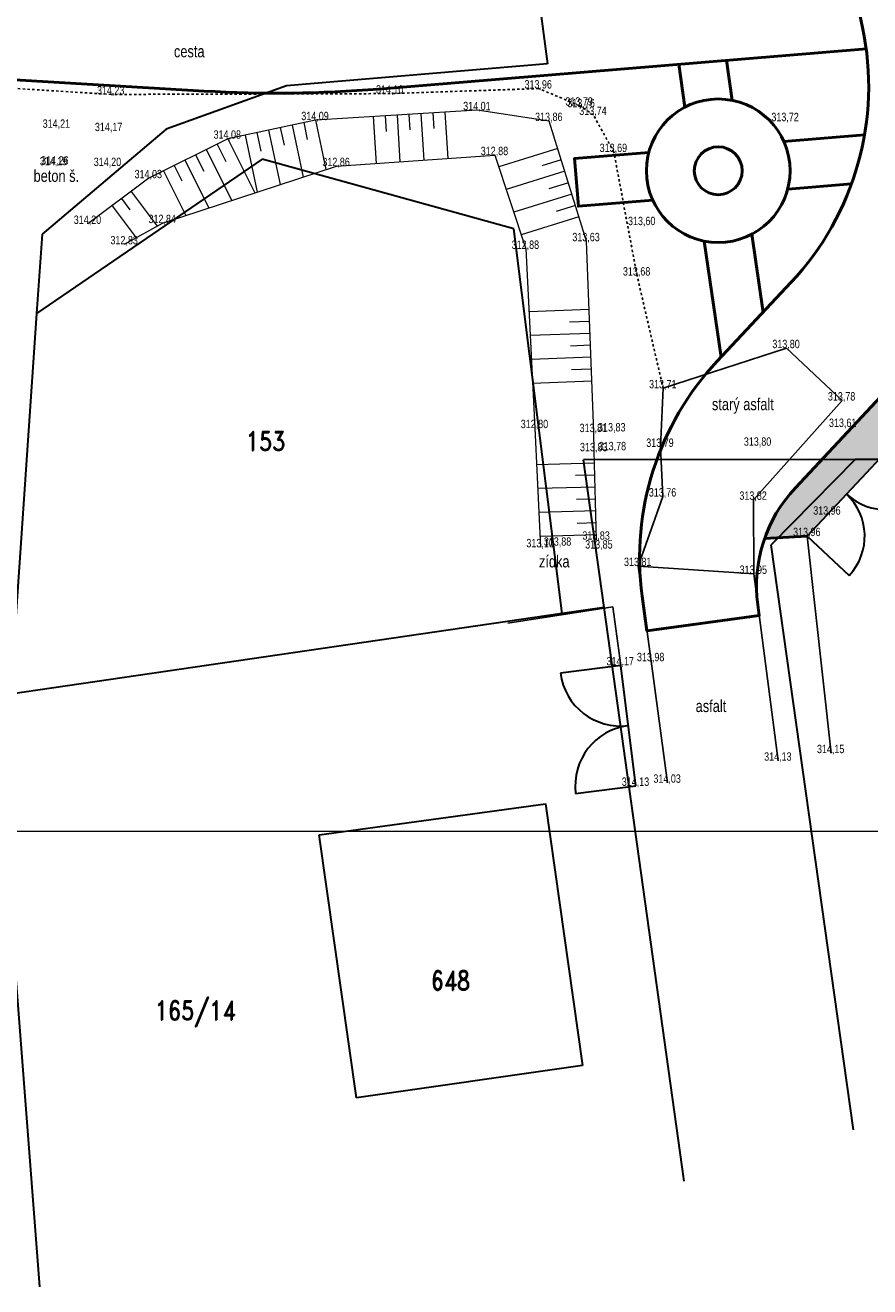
# Model space of a CAD drawing. Extents: x -783215 to -782699, y -1044860 to -1044498.
# Tile 53 of 60: x -782817 to -782782, y -1044833 to -1044780. Entities that reach past the tile are written whole.
import ezdxf
from ezdxf.enums import TextEntityAlignment as Align

# ---------------------------------------------------------------- set-up
doc = ezdxf.new("R2010")
doc.units = 0
doc.header["$MEASUREMENT"] = 0
doc.linetypes.add('HIDDEN', pattern=[0.375, 0.25, -0.125])
for name, color, linetype, lineweight in [('K_VOZOVKA', 242, 'CONTINUOUS', 50), ('KN_hranice pozemků', 140, 'CONTINUOUS', 30), ('Z_vjezd', 30, 'CONTINUOUS', 30), ('Z_VÝŠKY', 7, 'CONTINUOUS', 9), ('šrafy-chodník pojízdný', 21, 'CONTINUOUS', 13)]:
    doc.layers.add(name, color=color, linetype=linetype, lineweight=lineweight)
for name, color, linetype in [('KN_čísla parcel', 140, 'CONTINUOUS'), ('Z_hrany ploch', 7, 'CONTINUOUS'), ('Z_oploceni', 64, 'PLOTDRTL'), ('Z_Popisy', 7, 'CONTINUOUS')]:
    doc.layers.add(name, color=color, linetype=linetype)
doc.layers.add('Z_svahování', color=7, linetype='CONTINUOUS', lineweight=9, true_color=0x703800)
doc.styles.add('ROMAND', font='romand', dxfattribs={"height": 0.2})
doc.styles.add('Style-cs_Working', font='cs_Working.shx')
doc.linetypes.add('PLOTDRTL', pattern='A,5,[95,civil.shx,S=1,R=0,X=0,Y=0],5', length=10)

msp = doc.modelspace()

# ---------------------------------------------------------------- hatches: boundary and pattern name
at = {"layer": 'šrafy-chodník pojízdný', "transparency": 33554687}
h = msp.add_hatch(color=256, dxfattribs=at)
h.dxf.hatch_style = 1
h.paths.add_polyline_path([(-782781.442, -1044797.973), (-782781.521, -1044795.511), (-782785.222, -1044799.458, 0.104508), (-782786.508, -1044801.58), (-782784.728, -1044801.478)])

# ---------------------------------------------------------------- linework, layer by layer
at = {"layer": 'K_VOZOVKA', "linetype": 'ByBlock', "ltscale": 2500}
msp.add_line((-782784.728, -1044801.478), (-782786.508, -1044801.58), dxfattribs=at)
at = {"layer": 'K_VOZOVKA', "color": 3, "linetype": 'ByBlock', "ltscale": 2500}
msp.add_lwpolyline([(-782788.484, -1044794.165), (-782785.407, -1044790.883, 0.244443), (-782782.415, -1044780.223), (-782786.699, -1044759.701, 0.115963), (-782793.087, -1044746.015), (-782799.923, -1044737.343)], format="xyb", dxfattribs=at)
at = {"layer": 'K_VOZOVKA', "linetype": 'ByBlock', "ltscale": 2500}
for points in [[(-782782.25, -1044781.113), (-782802.632, -1044782.796, -0.035396), (-782809.914, -1044782.88), (-782826.465, -1044781.9)], [(-782776.124, -1044793.38, 0.240449), (-782781.257, -1044795.228), (-782785.222, -1044799.458, 0.224626), (-782786.794, -1044804.344), (-782786.735, -1044804.792), (-782791.424, -1044805.431), (-782791.62, -1044803.993, -0.225881), (-782788.484, -1044794.165)]]:
    msp.add_lwpolyline(points, format="xyb", dxfattribs=at)
at = {"layer": 'K_VOZOVKA', "color": 3, "linetype": 'ByBlock', "ltscale": 2500}
for points in [[(-782789.838, -1044783.554), (-782790.098, -1044781.761)], [(-782787.859, -1044783.269), (-782788.101, -1044781.596)], [(-782785.708, -1044784.982), (-782782.334, -1044784.703)], [(-782791.181, -1044787.44), (-782794.288, -1044787.697), (-782794.453, -1044785.704), (-782791.346, -1044785.447)], [(-782782.876, -1044786.755), (-782785.543, -1044786.975)], [(-782788.326, -1044793.996), (-782789.027, -1044789.154)], [(-782786.575, -1044792.129), (-782787.048, -1044788.866)]]:
    msp.add_lwpolyline(points, dxfattribs=at)
for radius in [3, 1]:
    msp.add_circle((-782788.445, -1044786.211), radius, dxfattribs=at)
at = {"layer": 'KN_hranice pozemků', "linetype": 'Continuous'}
for p, q in [((-782796.142, -1044777.507), (-782795.572, -1044781.747)), ((-782795.572, -1044781.747), (-782806.482, -1044782.657)), ((-782806.482, -1044782.657), (-782811.512, -1044784.467)), ((-782811.512, -1044784.467), (-782816.692, -1044788.867)), ((-782807.502, -1044785.727), (-782816.922, -1044792.177)), ((-782796.982, -1044788.637), (-782807.502, -1044785.727)), ((-782794.962, -1044804.717), (-782796.982, -1044788.637)), ((-782816.692, -1044788.867), (-782816.922, -1044792.177)), ((-782816.922, -1044792.177), (-782818.012, -1044808.087)), ((-782766.712, -1044798.247), (-782782.732, -1044798.277)), ((-782782.732, -1044798.277), (-782794.072, -1044798.297)), ((-782793.212, -1044804.457), (-782794.072, -1044798.297)), ((-782782.732, -1044798.277), (-782786.232, -1044801.847)), ((-782782.792, -1044826.287), (-782786.232, -1044801.847)), ((-782793.212, -1044804.457), (-782794.962, -1044804.717)), ((-782789.862, -1044828.427), (-782793.212, -1044804.457)), ((-782794.962, -1044804.717), (-782818.012, -1044808.087)), ((-782818.702, -1044808.187), (-782816.802, -1044832.847)), ((-782805.112, -1044813.967), (-782795.662, -1044812.667)), ((-782795.662, -1044812.667), (-782794.112, -1044823.597)), ((-782803.552, -1044824.957), (-782805.112, -1044813.967)), ((-782794.112, -1044823.597), (-782803.552, -1044824.957))]:
    msp.add_line(p, q, dxfattribs=at).dxf.unprotected_set("ltscale", 0)
at = {"layer": 'Z_hrany ploch', "linetype": 'HIDDEN'}
for p, q in [((-782813.807, -1044783.022), (-782826.517, -1044782.224)), ((-782795.948, -1044782.776), (-782802.151, -1044782.987)), ((-782794.24, -1044783.489), (-782795.948, -1044782.776)), ((-782802.151, -1044782.987), (-782813.807, -1044783.022)), ((-782793.66, -1044783.881), (-782794.24, -1044783.489)), ((-782792.808, -1044785.429), (-782793.66, -1044783.881)), ((-782791.837, -1044790.59), (-782792.808, -1044785.429)), ((-782790.744, -1044795.303), (-782791.837, -1044790.59))]:
    msp.add_line(p, q, dxfattribs=at).dxf.unprotected_set("ltscale", 0)
at = {"layer": 'Z_hrany ploch', "linetype": 'Continuous'}
for p, q in [((-782785.595, -1044793.624), (-782790.744, -1044795.303)), ((-782783.275, -1044795.812), (-782785.595, -1044793.624)), ((-782790.744, -1044795.303), (-782790.862, -1044797.749)), ((-782786.972, -1044799.961), (-782783.275, -1044795.812)), ((-782790.862, -1044797.749), (-782790.754, -1044799.826)), ((-782790.754, -1044799.826), (-782791.792, -1044802.728)), ((-782786.963, -1044803.057), (-782786.972, -1044799.961)), ((-782791.792, -1044802.728), (-782786.963, -1044803.057)), ((-782791.25, -1044806.705), (-782791.792, -1044802.728)), ((-782785.937, -1044810.864), (-782786.963, -1044803.057)), ((-782790.563, -1044811.785), (-782791.25, -1044806.705))]:
    msp.add_line(p, q, dxfattribs=at).dxf.unprotected_set("ltscale", 0)
at = {"layer": 'Z_oploceni', "linetype": 'PLOTDRTL', "ltscale": 0.2}
for p, q in [((-782784.728, -1044801.478), (-782783.731, -1044810.548)), ((-782792.851, -1044804.43), (-782797.241, -1044805.114)), ((-782792.521, -1044806.879), (-782792.851, -1044804.43))]:
    msp.add_line(p, q, dxfattribs=at)
at = {"layer": 'Z_svahování'}
for p, q in [((-782798.509, -1044783.681), (-782805.271, -1044784.097)), ((-782802.861, -1044783.949), (-782802.741, -1044785.903)), ((-782802.362, -1044783.918), (-782802.322, -1044784.567)), ((-782801.863, -1044783.887), (-782801.743, -1044785.834)), ((-782801.364, -1044783.857), (-782801.324, -1044784.504)), ((-782800.865, -1044783.826), (-782800.745, -1044785.765)), ((-782800.366, -1044783.795), (-782800.326, -1044784.44)), ((-782799.867, -1044783.765), (-782799.748, -1044785.696)), ((-782795.506, -1044784.133), (-782798.509, -1044783.681)), ((-782805.271, -1044784.097), (-782808.936, -1044784.872)), ((-782807.228, -1044784.511), (-782806.746, -1044786.789)), ((-782806.739, -1044784.407), (-782806.582, -1044785.148)), ((-782806.249, -1044784.304), (-782805.79, -1044786.476)), ((-782805.76, -1044784.2), (-782805.611, -1044784.906)), ((-782805.271, -1044784.097), (-782804.834, -1044786.163)), ((-782793.949, -1044789.156), (-782795.506, -1044784.133)), ((-782808.936, -1044784.872), (-782812.236, -1044786.525)), ((-782808.936, -1044784.872), (-782807.802, -1044787.135)), ((-782808.206, -1044784.718), (-782807.702, -1044787.103)), ((-782807.717, -1044784.614), (-782807.553, -1044785.391)), ((-782810.277, -1044785.544), (-782809.933, -1044786.231)), ((-782809.83, -1044785.32), (-782808.763, -1044787.45)), ((-782809.383, -1044785.096), (-782809.017, -1044785.828)), ((-782804.39, -1044786.017), (-782797.775, -1044785.559)), ((-782797.775, -1044785.559), (-782796.483, -1044789.476)), ((-782795.151, -1044785.278), (-782797.616, -1044786.042)), ((-782811.654, -1044788.398), (-782804.39, -1044786.017)), ((-782811.171, -1044785.992), (-782810.849, -1044786.635)), ((-782810.724, -1044785.768), (-782809.724, -1044787.765)), ((-782795.003, -1044785.756), (-782795.821, -1044786.009)), ((-782812.236, -1044786.525), (-782814.776, -1044788.433)), ((-782811.618, -1044786.216), (-782810.684, -1044788.08)), ((-782794.855, -1044786.233), (-782797.302, -1044786.992)), ((-782812.968, -1044787.075), (-782811.88, -1044788.524)), ((-782794.707, -1044786.711), (-782795.519, -1044786.962)), ((-782813.768, -1044787.676), (-782812.761, -1044789.016)), ((-782813.368, -1044787.375), (-782813.019, -1044787.84)), ((-782794.559, -1044787.188), (-782796.989, -1044787.942)), ((-782794.411, -1044787.666), (-782795.217, -1044787.916)), ((-782794.263, -1044788.143), (-782796.676, -1044788.891)), ((-782813.243, -1044789.285), (-782811.654, -1044788.398)), ((-782793.646, -1044797.132), (-782793.949, -1044789.156)), ((-782796.483, -1044789.476), (-782796.104, -1044796.966)), ((-782793.841, -1044792.005), (-782796.35, -1044792.101)), ((-782793.822, -1044792.505), (-782794.655, -1044792.537)), ((-782793.803, -1044793.005), (-782796.3, -1044793.099)), ((-782793.784, -1044793.504), (-782794.613, -1044793.536)), ((-782793.765, -1044794.004), (-782796.249, -1044794.098)), ((-782793.746, -1044794.504), (-782794.571, -1044794.535)), ((-782793.727, -1044795.003), (-782796.199, -1044795.097)), ((-782796.104, -1044796.966), (-782795.869, -1044801.947)), ((-782793.631, -1044797.933), (-782793.646, -1044797.132)), ((-782793.53, -1044801.629), (-782793.631, -1044797.933)), ((-782793.617, -1044798.429), (-782796.032, -1044798.494)), ((-782793.604, -1044798.928), (-782794.405, -1044798.95)), ((-782793.59, -1044799.428), (-782795.985, -1044799.494)), ((-782793.576, -1044799.928), (-782794.371, -1044799.95)), ((-782793.563, -1044800.428), (-782795.938, -1044800.493)), ((-782793.549, -1044800.928), (-782794.337, -1044800.949)), ((-782793.536, -1044801.427), (-782795.89, -1044801.492))]:
    msp.add_line(p, q, dxfattribs=at).dxf.unprotected_set("ltscale", 0)
at = {"layer": 'Z_vjezd', "linetype": 'Continuous'}
for p, q in [((-782781.442, -1044797.973), (-782784.728, -1044801.478)), ((-782784.728, -1044801.478), (-782782.974, -1044803.12)), ((-782792.521, -1044806.879), (-782795.038, -1044807.2)), ((-782791.884, -1044811.914), (-782792.521, -1044806.879)), ((-782794.402, -1044812.23), (-782791.884, -1044811.914))]:
    msp.add_line(p, q, dxfattribs=at).dxf.unprotected_set("ltscale", 0)
for centre, radius, start, end in [((-782781.442, -1044797.973), 2.402, 226.845, 316.8), ((-782784.728, -1044801.478), 2.402, 316.891, 46.845), ((-782792.521, -1044806.879), 2.538, 187.256, 277.21), ((-782791.884, -1044811.914), 2.538, 97.21, 187.165)]:
    msp.add_arc(centre, radius, start, end, dxfattribs=at).dxf.unprotected_set("ltscale", 0)
at = {"layer": 'šrafy-chodník pojízdný', "linetype": 'ByBlock', "ltscale": 2500}
msp.add_line((-782843.02, -1044813.81), (-782768.77, -1044813.81), dxfattribs=at)

# ---------------------------------------------------------------- texts
at = {"layer": 'KN_čísla parcel', "linetype": 'Continuous', "style": 'ROMAND', "width": 0.8}
for s, p in [('153', (-782807.352, -1044797.907)), ('648', (-782799.632, -1044820.447)), ('165/14', (-782810.292, -1044821.697))]:
    msp.add_text(s, height=0.8, dxfattribs=at).set_placement(p, align=Align.CENTER)
at = {"layer": 'Z_Popisy', "color": 7, "linetype": 'Continuous', "style": 'Style-cs_Working', "width": 0.8}
for s, p in [('cesta', (-782810.543, -1044781.222)), ('beton š.', (-782816.096, -1044786.426)), ('starý asfalt', (-782787.416, -1044795.966)), ('zídka', (-782795.296, -1044802.537)), ('asfalt', (-782788.749, -1044808.581))]:
    msp.add_text(s, height=0.5, dxfattribs=at).set_placement(p, align=Align.MIDDLE_CENTER)
at = {"layer": 'Z_VÝŠKY', "linetype": 'Continuous', "style": 'Style-cs_Working', "width": 0.8}
for s, p in [('313,96', (-782796.539, -1044782.776)), ('314,23', (-782814.398, -1044783.022)), ('314,10', (-782802.742, -1044782.987)), ('314,01', (-782799.1, -1044783.681)), ('313,79', (-782794.831, -1044783.489)), ('313,76', (-782794.747, -1044783.556)), ('314,09', (-782805.862, -1044784.097)), ('313,86', (-782796.097, -1044784.133)), ('313,74', (-782794.251, -1044783.881)), ('313,72', (-782786.226, -1044784.139)), ('314,21', (-782816.666, -1044784.416)), ('314,17', (-782814.484, -1044784.554)), ('314,08', (-782809.527, -1044784.872)), ('314,26', (-782816.73, -1044785.954)), ('312,88', (-782798.366, -1044785.559)), ('313,69', (-782793.399, -1044785.429)), ('314,19', (-782816.784, -1044785.982)), ('314,20', (-782814.532, -1044786.015)), ('312,86', (-782804.981, -1044786.017)), ('314,03', (-782812.827, -1044786.525)), ('314,20', (-782815.367, -1044788.433)), ('312,84', (-782812.245, -1044788.398)), ('313,60', (-782792.216, -1044788.483)), ('312,83', (-782813.834, -1044789.285)), ('312,88', (-782797.074, -1044789.476)), ('313,63', (-782794.54, -1044789.156)), ('313,68', (-782792.428, -1044790.59)), ('313,80', (-782786.186, -1044793.624)), ('313,71', (-782791.335, -1044795.303)), ('313,78', (-782783.866, -1044795.812)), ('312,80', (-782796.695, -1044796.966)), ('313,61', (-782783.82, -1044796.917)), ('313,81', (-782794.237, -1044797.132)), ('313,83', (-782793.465, -1044797.104)), ('313,83', (-782794.222, -1044797.933)), ('313,78', (-782793.44, -1044797.89)), ('313,79', (-782791.453, -1044797.749)), ('313,80', (-782787.376, -1044797.702)), ('313,76', (-782791.345, -1044799.826)), ('313,82', (-782787.563, -1044799.961)), ('313,96', (-782784.478, -1044800.581)), ('313,83', (-782794.121, -1044801.629)), ('313,96', (-782785.319, -1044801.478)), ('313,10', (-782796.46, -1044801.947)), ('313,88', (-782795.731, -1044801.88)), ('313,85', (-782794.004, -1044801.999)), ('313,81', (-782792.383, -1044802.728)), ('313,95', (-782787.554, -1044803.057)), ('314,17', (-782793.112, -1044806.879)), ('313,98', (-782791.841, -1044806.705)), ('314,15', (-782784.322, -1044810.548)), ('314,13', (-782786.528, -1044810.864)), ('314,03', (-782791.154, -1044811.785)), ('314,13', (-782792.475, -1044811.914))]:
    msp.add_text(s, height=0.35, dxfattribs=at).set_placement(p)

doc.saveas('drawing.dxf')
